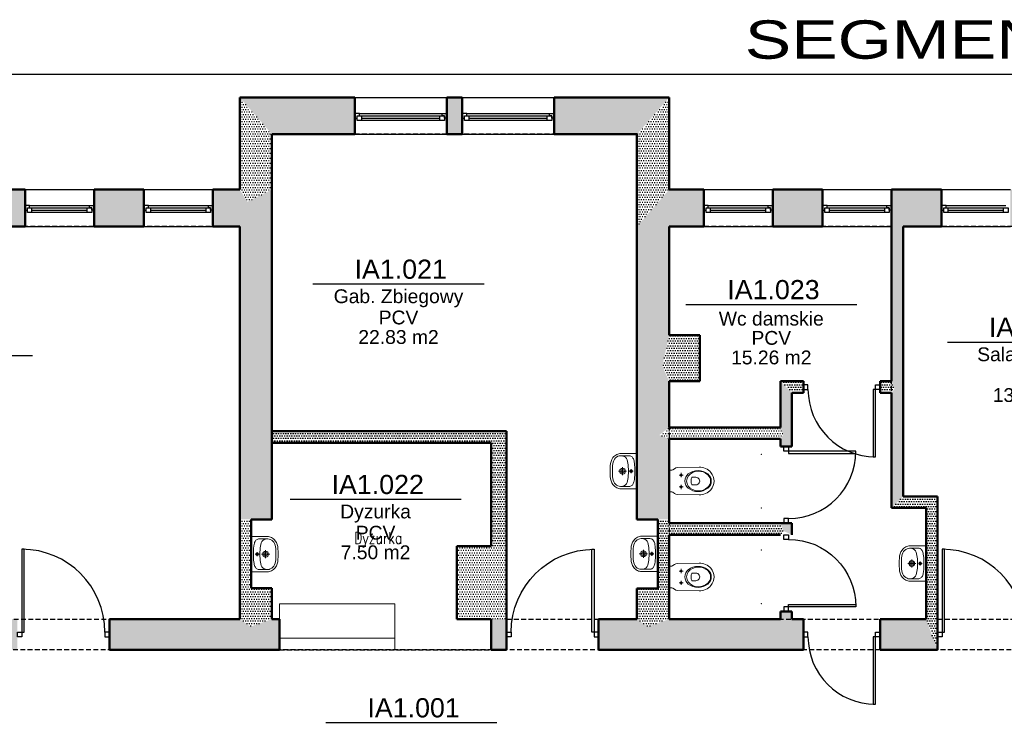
# Model space of a CAD drawing. Header units: millimetres. Extents: x 509 to 7952, y 243 to 5804.
# Tile 13 of 54: x 1872 to 3156, y 4770 to 5680. Entities that reach past the tile are written whole.
import ezdxf
from ezdxf.enums import TextEntityAlignment as Align

# ---------------------------------------------------------------- set-up
doc = ezdxf.new("R2010")
doc.units = ezdxf.units.MM
doc.linetypes.add('HIDDEN', pattern=[9.525, 6.35, -3.175])
for name, color, linetype in [('WK-Drzwi', 9, 'Continuous'), ('WK-EtykPow', 173, 'Continuous'), ('WK-Okna', 143, 'Continuous'), ('WK-Opisy', 143, 'Continuous'), ('WK-Ściany', 7, 'Continuous')]:
    doc.layers.add(name, color=color, linetype=linetype)
for name, color, linetype, lineweight in [('WK-INSTALACJE WODKAN', 170, 'Continuous', 5), ('WK-MEBLE', 34, 'Continuous', 5), ('WK-Żaluzje', 34, 'Continuous', 5)]:
    doc.layers.add(name, color=color, linetype=linetype, lineweight=lineweight)
doc.layers.add('WK-Pomieszczenia', color=173, linetype='Continuous', plot=False)
doc.styles.add('Arial', font='micross.ttf', dxfattribs={"width": 0.9})
doc.styles.add('TAB_Simplex', font='simplex.shx', dxfattribs={"width": 0.8})
pattern_1 = [(0, (534.9164, 699.143), (1.5875, 3.175), [0, -3.175])]
pattern_2 = [(360, (534.9164, 699.143), (1.5875, 3.175), [0, -3.175])]

# ---------------------------------------------------------------- blocks, each defined once
blk = doc.blocks.new('J20A')
at = {"color": 8}
for p, q in [((-7.7, -12.8), (-7.7, -18.1)), ((7.7, -12.8), (7.7, -18.1)), ((-10.5, -15.5), (-5, -15.5)), ((10.5, -15.5), (5, -15.5))]:
    blk.add_line(p, q, dxfattribs=at)
for points in [[(0, 0), (-13.2, 0, 0.361499), (-14, -0.7), (-14, -2, -0.113832), (-14.7, -4.9), (-16.1, -6.9, 0.160391), (-17.5, -10.3, -9.743295)], [(0, 0), (13.2, 0, -0.361499), (14, -0.7), (14, -2, 0.113832), (14.7, -4.9), (16.1, -6.9, -0.160391), (17.5, -10.3, 9.743295)], [(-17.5, -10.3), (-18, -38.9, 0.215306), (-11.3, -54.4, 0.363764), (11.3, -54.4, 0.215307), (18, -38.9), (17.5, -10.3)]]:
    blk.add_lwpolyline(points, format="xyb")
for points in [[(-9.3, -24.9, -0.495421), (9.3, -24.9, -0.34834), (9.3, -50.3, -0.494226), (-9.3, -50.3, -0.347612)], [(-12.8, -37.6, -0.225934), (-6.5, -24.9, -0.33442), (6.5, -24.9, -0.225682), (12.8, -37.6, -0.205421), (8.2, -50.3, -0.442489), (-8.2, -50.3, -0.205423)], [(-2.9, -28.8), (2.9, -28.8, -0.480655), (5, -31), (5, -34.7, -0.244457), (2.5, -39.1, -0.328114), (-2.5, -39.1, -0.243111), (-5, -34.8), (-5, -31, -0.480295), (-2.9, -28.8)]]:
    blk.add_lwpolyline(points, format="xyb", close=True)
for centre in [(-7.7, -15.5), (7.7, -15.5)]:
    blk.add_circle(centre, 1.15, dxfattribs=at)
for p in [(-35, 0), (35, 0), (-35, -120), (35, -120)]:
    blk.add_point(p)
blk = doc.blocks.new('J50a')
for p, q in [((20.9, 0), (-20.9, 0)), ((-23, -2.1), (-23, -21)), ((-20, -21), (-20, -10.2)), ((2.5, -7.7), (-2.5, -7.7)), ((0, -10.1), (0, -5.2)), ((20, -10.2), (20, -21)), ((23, -21), (23, -2.1)), ((-5.3, -18.7), (5.3, -18.7)), ((0, -24), (0, -13.5))]:
    blk.add_line(p, q)
at = {"flags": 128}
for points in [[(-20.9, 0, 0.056329), (-22.2, -0.1, 0.274623), (-22.8, -0.7, 0.078029), (-23, -2.1, 0.987626)], [(20.9, 0, -0.056329), (22.2, -0.1, -0.274623), (22.8, -0.7, -0.078029), (23, -2.1, -0.987626)], [(-20, -10.2, -0.104891), (-19.5, -7.9, -0.153237), (-17.1, -5.3, -0.096443), (-12.1, -3.6, -0.04719), (-3.1, -3), (-2.7, -3, 0.009116), (2.7, -3), (3.1, -3, -0.053543), (12.9, -3.7, -0.091574), (17.4, -5.5, -0.166964), (19.7, -8.4, -0.062926), (20, -10.2, -1.040135)], [(-23, -21, 0.111521), (-21.8, -26.3, 0.123014), (-17.6, -31.3, 0.141312), (-7.1, -34.8, 0.026087), (7.1, -34.8, 0.141312), (17.6, -31.3, 0.123014), (21.8, -26.3, 0.111521), (23, -21)]]:
    blk.add_lwpolyline(points, format="xyb", dxfattribs=at)
blk.add_lwpolyline([(13.8, -30.3, 0.212121), (19.3, -24.8, 0.157769), (19.7, -18.5, 0.270169), (14.8, -13, 0.074819), (6, -11.4), (6, -11.4), (2.2, -11.2), (-2.2, -11.2), (-6, -11.4), (-6, -11.4, 0.074819), (-14.8, -13, 0.270169), (-19.7, -18.5, 0.157769), (-19.3, -24.8, 0.212121), (-13.8, -30.3, 0.110292), (-5, -32), (0, -32), (5, -32, 0.110292)], format="xyb", close=True, dxfattribs=at)
for centre, radius in [((0, -7.7), 1.73), ((0, -18.7), 3.78), ((0, -18.7), 2.33)]:
    blk.add_circle(centre, radius)
blk = doc.blocks.new('WK_Pow_tag_01_50')
at = {"color": 0, "linetype": 'ByBlock'}
blk.add_line((-2.789, 0), (2.789, 0), dxfattribs=at)
at = {"color": 0, "linetype": 'ByBlock', "style": 'Arial'}
for tag, height, p in [('POWIERZCHNIE:NUMERAUTO', 0.625, (0.071, 0.482)), ('POWIERZCHNIE:NAZWA', 0.45, (0, -0.455)), ('POWIERZCHNIE_WYKOŃCZENIE:POSADZKA', 0.45, (0, -1.091)), ('POWIERZCHNIE_STYL:POWOBLICZ', 0.45, (0, -1.728))]:
    blk.add_attdef(tag, text='', height=height, dxfattribs=at).set_placement(p, align=Align.MIDDLE)

msp = doc.modelspace()

# ---------------------------------------------------------------- hatches: boundary and pattern name
at = {"layer": 'WK-Ściany', "linetype": 'Continuous', "lineweight": -3}
h = msp.add_hatch(dxfattribs=at)
h.set_pattern_fill('DOTS', color=253, scale=2, style=0)
h.set_pattern_definition([(360, (534.9164, 699.143), (1.5875, 3.175), [0, -3.175])])
h.paths.add_polyline_path([(2159.17, 5458.87), (2169.17, 5442.87), (2201.17, 5458.87), (2201.17, 5530.87), (2159.17, 5578.87)], flags=0)
h = msp.add_hatch(dxfattribs=at)
h.set_pattern_fill('DOTS', color=253, scale=2, style=0)
h.set_pattern_definition([(2e-11, (534.9164, 699.143), (1.5875, 3.175), [0, -3.175])])
h.paths.add_polyline_path([(2159.17, 5578.87), (2201.17, 5530.87), (2309.17, 5530.87), (2309.17, 5578.87)], flags=0)
h.paths.add_polyline_path([(2429.17, 5578.87), (2429.17, 5530.87), (2449.17, 5530.87), (2449.17, 5578.87)], flags=0)
h.paths.add_polyline_path([(2569.17, 5578.87), (2569.17, 5530.87), (2677.17, 5530.87), (2719.17, 5578.87)], flags=0)
h = msp.add_hatch(dxfattribs=at)
h.set_pattern_fill('DOTS', color=253, scale=2, style=0)
h.set_pattern_definition(pattern_2)
h.paths.add_polyline_path([(2719.17, 5578.87), (2677.17, 5530.87), (2677.17, 5410.87), (2719.17, 5458.87)], flags=0)
h = msp.add_hatch(dxfattribs=at)
h.set_pattern_fill('DOTS', color=253, scale=2, style=0)
h.set_pattern_definition(pattern_1)
h.paths.add_polyline_path([(509.17, 5458.87), (557.17, 5410.87), (667.17, 5410.87), (667.17, 5458.87)], flags=0)
h.paths.add_polyline_path([(757.17, 5458.87), (757.17, 5410.87), (822.17, 5410.87), (822.17, 5458.87)], flags=0)
h.paths.add_polyline_path([(912.17, 5458.87), (939.17, 5410.87), (1004.17, 5410.87), (1004.17, 5458.87)], flags=0)
h.paths.add_polyline_path([(1094.17, 5458.87), (1094.17, 5410.87), (1159.17, 5410.87), (1164.17, 5425.62), (1159.17, 5458.87)], flags=0)
h.paths.add_polyline_path([(1159.17, 5458.87), (1164.17, 5425.62), (1174.17, 5410.87), (1199.17, 5410.87), (1199.17, 5458.87)], flags=0)
h.paths.add_polyline_path([(1289.17, 5458.87), (1289.17, 5410.87), (1354.17, 5410.87), (1354.17, 5458.87)], flags=0)
h.paths.add_polyline_path([(1444.17, 5458.87), (1444.17, 5410.87), (1539.17, 5410.87), (1544.17, 5425.62), (1539.17, 5458.87)], flags=0)
h.paths.add_polyline_path([(1539.17, 5458.87), (1544.17, 5425.62), (1554.17, 5410.87), (1569.17, 5410.87), (1569.17, 5458.87)], flags=0)
h.paths.add_polyline_path([(1659.17, 5458.87), (1659.17, 5410.87), (1724.17, 5410.87), (1724.17, 5458.87)], flags=0)
h.paths.add_polyline_path([(1814.17, 5458.87), (1814.17, 5410.87), (1879.17, 5410.87), (1879.17, 5458.87)], flags=0)
h.paths.add_polyline_path([(1969.17, 5458.87), (1969.17, 5410.87), (2034.17, 5410.87), (2034.17, 5458.87)], flags=0)
h.paths.add_polyline_path([(2124.17, 5458.87), (2124.17, 5410.87), (2159.17, 5410.87), (2169.17, 5442.87), (2159.17, 5458.87)], flags=0)
h = msp.add_hatch(dxfattribs=at)
h.set_pattern_fill('DOTS', color=253, scale=2, style=0)
h.set_pattern_definition(pattern_2)
h.paths.add_polyline_path([(2201.17, 5458.87), (2169.17, 5442.87), (2159.17, 5410.87), (2159.17, 5028.87), (2174.17, 5028.87), (2201.17, 5028.87)], flags=0)
h = msp.add_hatch(dxfattribs=at)
h.set_pattern_fill('DOTS', color=253, scale=2, style=0)
h.set_pattern_definition([(2e-11, (534.9164, 699.143), (1.5875, 3.175), [0, -3.175])])
h.paths.add_polyline_path([(2719.17, 5458.87), (2677.17, 5410.87), (2719.17, 5410.87), (2764.17, 5410.87), (2764.17, 5458.87)], flags=0)
h.paths.add_polyline_path([(2854.17, 5458.87), (2854.17, 5410.87), (2919.17, 5410.87), (2919.17, 5458.87)], flags=0)
h.paths.add_polyline_path([(3009.17, 5458.87), (3024.17, 5410.87), (3074.17, 5410.87), (3074.17, 5458.87)], flags=0)
h.paths.add_polyline_path([(3164.17, 5458.87), (3164.17, 5410.87), (3229.17, 5410.87), (3229.17, 5458.87)], flags=0)
h.paths.add_polyline_path([(3319.17, 5458.87), (3319.17, 5410.87), (3319.17, 5410.87), (3332.5, 5423.54), (3359.17, 5410.87), (3449.17, 5410.87), (3449.17, 5458.87)], flags=0)
h.paths.add_polyline_path([(3539.17, 5458.87), (3539.17, 5410.87), (3604.17, 5410.87), (3604.17, 5458.87)], flags=0)
h.paths.add_polyline_path([(3694.17, 5458.87), (3694.17, 5410.87), (3724.17, 5410.87), (3729.17, 5425.62), (3739.17, 5410.87), (3780.7, 5410.87), (3780.7, 5458.87)], flags=0)
h.paths.add_polyline_path([(3870.7, 5458.87), (3870.7, 5410.87), (3939.17, 5410.87), (3944.17, 5425.62), (3954.17, 5410.87), (3989.17, 5410.87), (3989.17, 5458.87)], flags=0)
h.paths.add_polyline_path([(4079.17, 5458.87), (4079.17, 5410.87), (4144.17, 5410.87), (4144.17, 5458.87)], flags=0)
h.paths.add_polyline_path([(4234.17, 5458.87), (4234.17, 5410.87), (4339.17, 5410.87), (4387.17, 5410.87), (4329.17, 5458.87)], flags=0)
h = msp.add_hatch(dxfattribs=at)
h.set_pattern_fill('DOTS', color=253, scale=2, style=0)
h.set_pattern_definition([(5e-13, (534.9164, 699.143), (1.5875, 3.175), [0, -3.175])])
h.paths.add_polyline_path([(3024.17, 5410.87), (3009.17, 5458.87), (3009.17, 5208.87), (3012.92, 5198.87), (3024.17, 5193.87)], flags=0)
h.paths.add_polyline_path([(3024.17, 5193.87), (3012.92, 5198.87), (3009.17, 5193.87), (3009.17, 5043.87), (3024.17, 5058.87)], flags=0)
h = msp.add_hatch(dxfattribs=at)
h.set_pattern_fill('DOTS', color=253, scale=2, style=0)
h.set_pattern_definition([(360, (534.9164, 699.143), (1.5875, 3.175), [0, -3.175])])
h.paths.add_polyline_path([(2677.17, 5028.87), (2704.17, 5028.87), (2719.17, 5028.87), (2719.17, 5133.87), (2706.42, 5138.87), (2719.17, 5148.87), (2719.17, 5208.87), (2710.17, 5228.87), (2719.17, 5268.87), (2719.17, 5410.87), (2677.17, 5410.87)], flags=0)
h = msp.add_hatch(dxfattribs=at)
h.set_pattern_fill('DOTS', color=253, scale=2, style=0)
h.set_pattern_definition(pattern_1)
h.paths.add_polyline_path([(2719.17, 5268.87), (2710.17, 5228.87), (2719.17, 5208.87), (2759.17, 5208.87), (2759.17, 5268.87)], flags=0)
h = msp.add_hatch(dxfattribs=at)
h.set_pattern_fill('DOTS', color=253, scale=2, style=0)
h.set_pattern_definition([(360, (534.9164, 699.143), (1.5875, 3.175), [0, -3.175])])
h.paths.add_polyline_path([(2879.17, 5193.87), (2864.17, 5208.87), (2864.17, 5148.87), (2867.92, 5138.87), (2879.17, 5133.87)], flags=0)
h.paths.add_polyline_path([(2879.17, 5133.87), (2867.92, 5138.87), (2864.17, 5133.87), (2864.17, 5123.87), (2879.17, 5123.87)], flags=0)
h.paths.add_polyline_path([(2879.17, 5023.87), (2864.17, 5023.87), (2867.92, 5013.87), (2879.17, 5008.87)], flags=0)
h.paths.add_polyline_path([(2879.17, 4908.87), (2864.17, 4908.87), (2864.17, 4898.87), (2869.17, 4886.79), (2879.17, 4898.87)], flags=0)
h = msp.add_hatch(dxfattribs=at)
h.set_pattern_fill('DOTS', color=253, scale=2, angle=360, style=0)
h.set_pattern_definition([(360, (534.9164, 699.143), (1.5875, 3.175), [0, -3.175])])
h.paths.add_polyline_path([(2864.17, 5208.87), (2879.17, 5193.87), (2894.17, 5193.87), (2894.17, 5208.87)], flags=0)
h.paths.add_polyline_path([(2994.17, 5208.87), (2994.17, 5193.87), (3009.17, 5193.87), (3012.92, 5198.87), (3009.17, 5208.87)], flags=0)
h = msp.add_hatch(dxfattribs=at)
h.set_pattern_fill('DOTS', color=253, scale=2, style=0)
h.set_pattern_definition([(6e-12, (534.9164, 699.143), (1.5875, 3.175), [0, -3.175])])
h.paths.add_polyline_path([(2719.17, 5148.87), (2706.42, 5138.87), (2719.17, 5133.87), (2864.17, 5133.87), (2867.92, 5138.87), (2864.17, 5148.87)], flags=0)
h = msp.add_hatch(dxfattribs=at)
h.set_pattern_fill('DOTS', color=253, scale=2, style=0)
h.set_pattern_definition([(5e-12, (534.9164, 699.143), (1.5875, 3.175), [0, -3.175])])
h.paths.add_polyline_path([(2201.17, 5143.87), (2201.17, 5128.87), (2487.17, 5128.87), (2507.17, 5143.87)], flags=0)
h = msp.add_hatch(dxfattribs=at)
h.set_pattern_fill('DOTS', color=253, scale=2, style=0)
h.set_pattern_definition([(360, (534.9164, 699.143), (1.5875, 3.175), [0, -3.175])])
h.paths.add_polyline_path([(2507.17, 5143.87), (2487.17, 5128.87), (2487.17, 4993.87), (2507.17, 4993.87)], flags=0)
h = msp.add_hatch(dxfattribs=at)
h.set_pattern_fill('DOTS', color=253, scale=2, angle=360, style=0)
h.set_pattern_definition([(360, (534.9164, 699.143), (1.5875, 3.175), [0, -3.175])])
h.paths.add_polyline_path([(3024.17, 5058.87), (3009.17, 5043.87), (3054.17, 5043.87), (3069.17, 5058.87)], flags=0)
h = msp.add_hatch(dxfattribs=at)
h.set_pattern_fill('DOTS', color=253, scale=2, style=0)
h.set_pattern_definition([(360, (534.9164, 699.143), (1.5875, 3.175), [0, -3.175])])
h.paths.add_polyline_path([(3069.17, 5058.87), (3054.17, 5043.87), (3054.17, 4898.87), (3069.17, 4858.87)], flags=0)
h = msp.add_hatch(dxfattribs=at)
h.set_pattern_fill('DOTS', color=253, scale=2, style=0)
h.set_pattern_definition(pattern_2)
h.paths.add_polyline_path([(2174.17, 5028.87), (2159.17, 5028.87), (2159.17, 4939.31), (2174.17, 4939.31)], flags=0)
h = msp.add_hatch(dxfattribs=at)
h.set_pattern_fill('DOTS', color=253, scale=2, style=0)
h.set_pattern_definition(pattern_2)
h.paths.add_polyline_path([(2719.17, 5008.87), (2715.42, 5013.87), (2719.17, 5023.87), (2719.17, 5028.87), (2704.17, 5028.87), (2704.17, 4938.87), (2719.17, 4938.87)], flags=0)
h = msp.add_hatch(dxfattribs=at)
h.set_pattern_fill('DOTS', color=253, scale=2, style=0)
h.set_pattern_definition(pattern_2)
h.paths.add_polyline_path([(2864.17, 5008.87), (2867.92, 5013.87), (2864.17, 5023.87), (2719.17, 5023.87), (2715.42, 5013.87), (2719.17, 5008.87)], flags=0)
h = msp.add_hatch(dxfattribs=at)
h.set_pattern_fill('DOTS', color=253, scale=2, style=0)
h.set_pattern_definition([(360, (534.9164, 699.143), (1.5875, 3.175), [0, -3.175])])
h.paths.add_polyline_path([(2442.17, 4993.87), (2442.17, 4898.87), (2487.17, 4898.87), (2507.17, 4898.87), (2507.17, 4993.87), (2487.17, 4993.87)], flags=0)
h = msp.add_hatch(dxfattribs=at)
h.set_pattern_fill('DOTS', color=253, scale=2, style=0)
h.set_pattern_definition([(5e-12, (534.9164, 699.143), (1.5875, 3.175), [0, -3.175])])
h.paths.add_polyline_path([(2174.17, 4939.31), (2159.17, 4939.31), (2159.17, 4898.87), (2173.17, 4889.04), (2201.17, 4898.87), (2201.17, 4939.31)], flags=0)
h = msp.add_hatch(dxfattribs=at)
h.set_pattern_fill('DOTS', color=253, scale=2, style=0)
h.set_pattern_definition([(360, (534.9164, 699.143), (1.5875, 3.175), [0, -3.175])])
h.paths.add_polyline_path([(2677.17, 4938.87), (2677.17, 4898.87), (2691.17, 4889.04), (2719.17, 4898.87), (2719.17, 4938.87), (2704.17, 4938.87)], flags=0)
h = msp.add_hatch(dxfattribs=at)
h.set_pattern_fill('DOTS', color=253, scale=2, style=0)
h.set_pattern_definition([(2e-11, (534.9164, 699.143), (1.5875, 3.175), [0, -3.175])])
h.paths.add_polyline_path([(1009.17, 4858.87), (1009.17, 4898.87), (949.17, 4898.87), (949.17, 4858.87)], flags=0)
h.paths.add_polyline_path([(1109.17, 4898.87), (1109.17, 4858.87), (1244.17, 4858.87), (1244.17, 4898.87), (1159.17, 4898.87)], flags=0)
h.paths.add_polyline_path([(1379.17, 4898.87), (1364.17, 4858.87), (1869.17, 4858.87), (1869.17, 4898.87), (1769.17, 4898.87), (1689.17, 4898.87), (1554.17, 4898.87), (1544.17, 4886.79), (1539.17, 4898.87)], flags=0)
h.paths.add_polyline_path([(1989.17, 4898.87), (1989.17, 4858.87), (2211.17, 4858.87), (2211.17, 4898.87), (2201.17, 4898.87), (2173.17, 4889.04), (2159.17, 4898.87)], flags=0)
h = msp.add_hatch(dxfattribs=at)
h.set_pattern_fill('DOTS', color=253, scale=2, style=0)
h.set_pattern_definition([(2e-11, (534.9164, 699.143), (1.5875, 3.175), [0, -3.175])])
h.paths.add_polyline_path([(2879.17, 4898.87), (2869.17, 4886.79), (2864.17, 4898.87), (2719.17, 4898.87), (2691.17, 4889.04), (2677.17, 4898.87), (2627.17, 4898.87), (2627.17, 4858.87), (2894.17, 4858.87), (2894.17, 4898.87)], flags=0)
h.paths.add_polyline_path([(2994.17, 4898.87), (2994.17, 4858.87), (3069.17, 4858.87), (3054.17, 4898.87)], flags=0)
h.paths.add_polyline_path([(2487.17, 4858.87), (2507.17, 4858.87), (2507.17, 4898.87), (2487.17, 4898.87)], flags=0)
h.paths.add_polyline_path([(3189.17, 4898.87), (3189.17, 4858.87), (3344.17, 4858.87), (3344.17, 4898.87), (3334.17, 4898.87), (3294.17, 4890.54), (3274.17, 4898.87)], flags=0)
h.paths.add_polyline_path([(3454.17, 4898.87), (3454.17, 4858.87), (3489.17, 4858.87), (3474.17, 4898.87)], flags=0)
h.paths.add_polyline_path([(3614.17, 4898.87), (3599.17, 4858.87), (3789.17, 4858.87), (3789.17, 4898.87), (3739.17, 4898.87), (3725.83, 4888.87), (3699.17, 4898.87)], flags=0)
h.paths.add_polyline_path([(3909.17, 4898.87), (3909.17, 4858.87), (3964.17, 4858.87), (3964.17, 4898.87), (3954.17, 4898.87), (3944.17, 4886.79), (3939.17, 4898.87)], flags=0)
h.paths.add_polyline_path([(4084.17, 4898.87), (4084.17, 4858.87), (4089.17, 4858.87), (4094.17, 4870.95), (4104.17, 4858.87), (4179.17, 4858.87), (4189.17, 4870.95), (4194.17, 4858.87), (4304.2, 4858.87), (4304.2, 4898.87)], flags=0)

# ---------------------------------------------------------------- linework, layer by layer
at = {"layer": 'WK-Drzwi', "color": 9, "linetype": 'Continuous', "lineweight": -3}
for points in [[(2900.17, 5204.37), (2894.17, 5204.37), (2894.17, 5198.37), (2900.17, 5198.37)], [(2988.17, 5204.37), (2994.17, 5204.37), (2994.17, 5198.37), (2988.17, 5198.37)], [(2988.17, 5198.37), (2985.17, 5198.37), (2985.17, 5110.37), (2988.17, 5110.37)], [(2868.67, 5117.87), (2868.67, 5123.87), (2874.67, 5123.87), (2874.67, 5117.87)], [(2874.67, 5117.87), (2874.67, 5114.87), (2962.67, 5114.87), (2962.67, 5117.87)], [(2868.67, 5029.87), (2868.67, 5023.87), (2874.67, 5023.87), (2874.67, 5029.87)], [(2868.67, 5002.87), (2868.67, 5008.87), (2874.67, 5008.87), (2874.67, 5002.87)], [(1875.17, 4881.87), (1878.17, 4881.87), (1878.17, 4989.87), (1875.17, 4989.87)], [(2621.17, 4881.87), (2618.17, 4881.87), (2618.17, 4989.87), (2621.17, 4989.87)], [(3075.17, 4881.87), (3078.17, 4881.87), (3078.17, 4989.87), (3075.17, 4989.87)], [(2874.67, 4914.87), (2874.67, 4917.87), (2962.67, 4917.87), (2962.67, 4914.87)], [(2868.67, 4914.87), (2868.67, 4908.87), (2874.67, 4908.87), (2874.67, 4914.87)], [(1875.17, 4875.87), (1869.17, 4875.87), (1869.17, 4881.87), (1875.17, 4881.87)], [(1983.17, 4875.87), (1989.17, 4875.87), (1989.17, 4881.87), (1983.17, 4881.87)], [(2513.17, 4875.87), (2507.17, 4875.87), (2507.17, 4881.87), (2513.17, 4881.87)], [(2621.17, 4875.87), (2627.17, 4875.87), (2627.17, 4881.87), (2621.17, 4881.87)], [(2900.17, 4881.87), (2894.17, 4881.87), (2894.17, 4875.87), (2900.17, 4875.87)], [(2988.17, 4881.87), (2994.17, 4881.87), (2994.17, 4875.87), (2988.17, 4875.87)], [(3075.17, 4875.87), (3069.17, 4875.87), (3069.17, 4881.87), (3075.17, 4881.87)], [(2988.17, 4875.87), (2985.17, 4875.87), (2985.17, 4787.87), (2988.17, 4787.87)]]:
    msp.add_lwpolyline(points, close=True, dxfattribs=at)
at = {"layer": 'WK-Drzwi', "color": 8, "linetype": 'Continuous', "lineweight": -3}
for centre, radius, start, end in [((2988.17, 5198.37), 88, 180, 270), ((2874.67, 5117.87), 88, 270, 0), ((1875.17, 4881.87), 108, 0, 90), ((3075.17, 4881.87), 108, 0, 90), ((2988.17, 4875.87), 88, 180, 270)]:
    msp.add_arc(centre, radius, start, end, dxfattribs=at)
at = {"layer": 'WK-Drzwi', "color": 8, "linetype": 'Continuous', "lineweight": -3, "extrusion": (0, 0, -1)}
for centre, radius, start, end in [((-2874.67, 4914.87), 88, 90, 180), ((-2621.17, 4881.87), 108, 0, 90)]:
    msp.add_arc(centre, radius, start, end, dxfattribs=at)
at = {"layer": 'WK-MEBLE', "ltscale": 1.3}
msp.add_line((2211.17, 4873.87), (2361.17, 4873.87), dxfattribs=at)
at = {"layer": 'WK-Okna', "color": 143, "linetype": 'Continuous', "lineweight": -3}
for p, q in [((2309.17, 5578.87), (2429.17, 5578.87)), ((2449.17, 5578.87), (2569.17, 5578.87)), ((2315.17, 5557.87), (2423.17, 5557.87)), ((2318.17, 5548.87), (2318.17, 5554.87)), ((2318.17, 5551.87), (2420.17, 5551.87)), ((2420.17, 5548.87), (2420.17, 5554.87)), ((2455.17, 5557.87), (2563.17, 5557.87)), ((2458.17, 5548.87), (2458.17, 5554.87)), ((2458.17, 5551.87), (2560.17, 5551.87)), ((2560.17, 5548.87), (2560.17, 5554.87)), ((2309.17, 5530.87), (2429.17, 5530.87)), ((2449.17, 5530.87), (2569.17, 5530.87)), ((1879.17, 5458.87), (1969.17, 5458.87)), ((2034.17, 5458.87), (2124.17, 5458.87)), ((2764.17, 5458.87), (2854.17, 5458.87)), ((2919.17, 5458.87), (3009.17, 5458.87)), ((3074.17, 5458.87), (3164.17, 5458.87)), ((1885.17, 5437.87), (1963.17, 5437.87)), ((1888.17, 5428.87), (1888.17, 5434.87)), ((1888.17, 5431.87), (1960.17, 5431.87)), ((1960.17, 5428.87), (1960.17, 5434.87)), ((2040.17, 5437.87), (2118.17, 5437.87)), ((2043.17, 5428.87), (2043.17, 5434.87)), ((2043.17, 5431.87), (2115.17, 5431.87)), ((2115.17, 5428.87), (2115.17, 5434.87)), ((2770.17, 5437.87), (2848.17, 5437.87)), ((2773.17, 5428.87), (2773.17, 5434.87)), ((2773.17, 5431.87), (2845.17, 5431.87)), ((2845.17, 5428.87), (2845.17, 5434.87)), ((2925.17, 5437.87), (3003.17, 5437.87)), ((2928.17, 5428.87), (2928.17, 5434.87)), ((2928.17, 5431.87), (3000.17, 5431.87)), ((3000.17, 5428.87), (3000.17, 5434.87)), ((3080.17, 5437.87), (3158.17, 5437.87)), ((3083.17, 5428.87), (3083.17, 5434.87)), ((3083.17, 5431.87), (3155.17, 5431.87)), ((3155.17, 5428.87), (3155.17, 5434.87)), ((1879.17, 5410.87), (1969.17, 5410.87)), ((2034.17, 5410.87), (2124.17, 5410.87)), ((2764.17, 5410.87), (2854.17, 5410.87)), ((2919.17, 5410.87), (3009.17, 5410.87)), ((3074.17, 5410.87), (3164.17, 5410.87))]:
    msp.add_line(p, q, dxfattribs=at)
for points in [[(2315.17, 5557.87), (2309.17, 5557.87), (2309.17, 5551.87), (2312.17, 5551.87), (2312.17, 5554.87), (2315.17, 5554.87)], [(2312.17, 5548.87), (2312.17, 5554.87), (2426.17, 5554.87), (2426.17, 5548.87)], [(2423.17, 5557.87), (2429.17, 5557.87), (2429.17, 5551.87), (2426.17, 5551.87), (2426.17, 5554.87), (2423.17, 5554.87)], [(2455.17, 5557.87), (2449.17, 5557.87), (2449.17, 5551.87), (2452.17, 5551.87), (2452.17, 5554.87), (2455.17, 5554.87)], [(2452.17, 5548.87), (2452.17, 5554.87), (2566.17, 5554.87), (2566.17, 5548.87)], [(2563.17, 5557.87), (2569.17, 5557.87), (2569.17, 5551.87), (2566.17, 5551.87), (2566.17, 5554.87), (2563.17, 5554.87)], [(1885.17, 5437.87), (1879.17, 5437.87), (1879.17, 5431.87), (1882.17, 5431.87), (1882.17, 5434.87), (1885.17, 5434.87)], [(1882.17, 5428.87), (1882.17, 5434.87), (1966.17, 5434.87), (1966.17, 5428.87)], [(1963.17, 5437.87), (1969.17, 5437.87), (1969.17, 5431.87), (1966.17, 5431.87), (1966.17, 5434.87), (1963.17, 5434.87)], [(2040.17, 5437.87), (2034.17, 5437.87), (2034.17, 5431.87), (2037.17, 5431.87), (2037.17, 5434.87), (2040.17, 5434.87)], [(2037.17, 5428.87), (2037.17, 5434.87), (2121.17, 5434.87), (2121.17, 5428.87)], [(2118.17, 5437.87), (2124.17, 5437.87), (2124.17, 5431.87), (2121.17, 5431.87), (2121.17, 5434.87), (2118.17, 5434.87)], [(2770.17, 5437.87), (2764.17, 5437.87), (2764.17, 5431.87), (2767.17, 5431.87), (2767.17, 5434.87), (2770.17, 5434.87)], [(2767.17, 5428.87), (2767.17, 5434.87), (2851.17, 5434.87), (2851.17, 5428.87)], [(2848.17, 5437.87), (2854.17, 5437.87), (2854.17, 5431.87), (2851.17, 5431.87), (2851.17, 5434.87), (2848.17, 5434.87)], [(2925.17, 5437.87), (2919.17, 5437.87), (2919.17, 5431.87), (2922.17, 5431.87), (2922.17, 5434.87), (2925.17, 5434.87)], [(2922.17, 5428.87), (2922.17, 5434.87), (3006.17, 5434.87), (3006.17, 5428.87)], [(3003.17, 5437.87), (3009.17, 5437.87), (3009.17, 5431.87), (3006.17, 5431.87), (3006.17, 5434.87), (3003.17, 5434.87)], [(3080.17, 5437.87), (3074.17, 5437.87), (3074.17, 5431.87), (3077.17, 5431.87), (3077.17, 5434.87), (3080.17, 5434.87)], [(3077.17, 5428.87), (3077.17, 5434.87), (3161.17, 5434.87), (3161.17, 5428.87)]]:
    msp.add_lwpolyline(points, close=True, dxfattribs=at)
at = {"layer": 'WK-Opisy', "ltscale": 1.3}
msp.add_lwpolyline([(509.17, 5609.24), (5649.17, 5609.24)], dxfattribs=at)
at = {"layer": 'WK-Pomieszczenia', "color": 173, "linetype": 'HIDDEN', "lineweight": -3}
for p, q in [((2201.17, 5530.87), (2201.17, 5143.87)), ((2677.17, 5530.87), (2201.17, 5530.87)), ((2677.17, 5028.87), (2677.17, 5530.87)), ((2159.17, 5410.87), (1554.17, 5410.87)), ((2159.17, 4899.09), (2159.17, 5410.87)), ((2719.17, 5410.87), (2719.17, 5268.87)), ((3009.17, 5410.87), (2719.17, 5410.87)), ((3009.17, 5043.87), (3009.17, 5410.87)), ((3024.17, 5410.87), (3024.17, 5058.87)), ((3319.17, 5410.87), (3024.17, 5410.87)), ((2719.17, 5268.87), (2759.17, 5268.87)), ((2759.17, 5268.87), (2759.17, 5208.87)), ((2759.17, 5208.87), (2719.17, 5208.87)), ((2719.17, 5208.87), (2719.17, 4898.87)), ((2201.17, 5143.87), (2507.17, 5143.87)), ((2507.17, 5143.87), (2507.17, 4898.87)), ((2201.17, 5128.87), (2201.17, 5028.87)), ((2487.17, 5128.87), (2201.17, 5128.87)), ((2487.17, 4993.87), (2487.17, 5128.87)), ((3024.17, 5058.87), (3069.17, 5058.87)), ((3069.17, 5058.87), (3069.17, 4898.87)), ((3054.17, 5043.87), (3009.17, 5043.87)), ((3054.17, 4898.87), (3054.17, 5043.87)), ((2201.17, 5028.87), (2174.17, 5028.87)), ((2174.17, 5028.87), (2174.17, 4939.31)), ((2704.17, 5028.87), (2677.17, 5028.87)), ((2704.17, 4938.87), (2704.17, 5028.87)), ((2442.17, 4898.87), (2442.17, 4993.87)), ((2442.17, 4993.87), (2487.17, 4993.87)), ((2174.17, 4939.31), (2201.17, 4939.31)), ((2201.17, 4939.31), (2201.17, 4898.87)), ((2677.17, 4898.87), (2677.17, 4938.87)), ((2677.17, 4938.87), (2704.17, 4938.87)), ((1769.17, 4898.87), (2159.17, 4899.09)), ((2201.17, 4898.87), (2211.17, 4898.87)), ((2211.17, 4898.87), (2211.17, 4858.87)), ((2487.17, 4898.87), (2442.17, 4898.87)), ((2487.17, 4858.87), (2487.17, 4898.87)), ((2507.17, 4898.87), (2677.17, 4898.87)), ((2719.17, 4898.87), (3054.17, 4898.87)), ((3069.17, 4898.87), (3274.17, 4898.87)), ((4089.17, 4858.87), (949.17, 4858.87)), ((2211.17, 4858.87), (2487.17, 4858.87))]:
    msp.add_line(p, q, dxfattribs=at)
at = {"layer": 'WK-Ściany', "color": 7, "linetype": 'Continuous', "lineweight": 50}
for p, q in [((2159.17, 5578.87), (2159.17, 5458.87)), ((2309.17, 5578.87), (2159.17, 5578.87)), ((2309.17, 5530.87), (2309.17, 5578.87)), ((2429.17, 5578.87), (2429.17, 5530.87)), ((2449.17, 5578.87), (2429.17, 5578.87)), ((2449.17, 5530.87), (2449.17, 5578.87)), ((2569.17, 5578.87), (2569.17, 5530.87)), ((2719.17, 5578.87), (2569.17, 5578.87)), ((2719.17, 5458.87), (2719.17, 5578.87)), ((2201.17, 5458.87), (2201.17, 5530.87)), ((2201.17, 5530.87), (2309.17, 5530.87)), ((2429.17, 5530.87), (2449.17, 5530.87)), ((2569.17, 5530.87), (2677.17, 5530.87)), ((2677.17, 5530.87), (2677.17, 5410.87)), ((1879.17, 5458.87), (1814.17, 5458.87)), ((1879.17, 5410.87), (1879.17, 5458.87)), ((1969.17, 5458.87), (1969.17, 5410.87)), ((2034.17, 5458.87), (1969.17, 5458.87)), ((2034.17, 5410.87), (2034.17, 5458.87)), ((2124.17, 5458.87), (2124.17, 5410.87)), ((2159.17, 5458.87), (2124.17, 5458.87)), ((2201.17, 5028.87), (2201.17, 5458.87)), ((2764.17, 5458.87), (2719.17, 5458.87)), ((2764.17, 5410.87), (2764.17, 5458.87)), ((2854.17, 5458.87), (2854.17, 5410.87)), ((2919.17, 5458.87), (2854.17, 5458.87)), ((2919.17, 5410.87), (2919.17, 5458.87)), ((3074.17, 5458.87), (3009.17, 5458.87)), ((3009.17, 5458.87), (3009.17, 5208.87)), ((3074.17, 5410.87), (3074.17, 5458.87)), ((1814.17, 5410.87), (1879.17, 5410.87)), ((1969.17, 5410.87), (2034.17, 5410.87)), ((2124.17, 5410.87), (2159.17, 5410.87)), ((2159.17, 5410.87), (2159.17, 5028.87)), ((2677.17, 5410.87), (2677.17, 5028.87)), ((2719.17, 5410.87), (2764.17, 5410.87)), ((2719.17, 5268.87), (2719.17, 5410.87)), ((2854.17, 5410.87), (2919.17, 5410.87)), ((3024.17, 5410.87), (3074.17, 5410.87)), ((3024.17, 5058.87), (3024.17, 5410.87)), ((2759.17, 5268.87), (2719.17, 5268.87)), ((2759.17, 5208.87), (2759.17, 5268.87)), ((2719.17, 5148.87), (2719.17, 5208.87)), ((2719.17, 5208.87), (2759.17, 5208.87)), ((2864.17, 5208.87), (2864.17, 5148.87)), ((2894.17, 5208.87), (2864.17, 5208.87)), ((2894.17, 5193.87), (2894.17, 5208.87)), ((2994.17, 5208.87), (2994.17, 5193.87)), ((3009.17, 5208.87), (2994.17, 5208.87)), ((2879.17, 5123.87), (2879.17, 5193.87)), ((2879.17, 5193.87), (2894.17, 5193.87)), ((2994.17, 5193.87), (3009.17, 5193.87)), ((3009.17, 5193.87), (3009.17, 5043.87)), ((2864.17, 5148.87), (2719.17, 5148.87)), ((2201.17, 5143.87), (2201.17, 5128.87)), ((2507.17, 5143.87), (2201.17, 5143.87)), ((2507.17, 4993.87), (2507.17, 5143.87)), ((2201.17, 5128.87), (2487.17, 5128.87)), ((2487.17, 5128.87), (2487.17, 4993.87)), ((2719.17, 5028.87), (2719.17, 5133.87)), ((2719.17, 5133.87), (2864.17, 5133.87)), ((2864.17, 5133.87), (2864.17, 5123.87)), ((2864.17, 5123.87), (2879.17, 5123.87)), ((3069.17, 5058.87), (3024.17, 5058.87)), ((3069.17, 4858.87), (3069.17, 5058.87)), ((3009.17, 5043.87), (3054.17, 5043.87)), ((3054.17, 5043.87), (3054.17, 4898.87)), ((2159.17, 5028.87), (2159.17, 4939.31)), ((2174.17, 5028.87), (2201.17, 5028.87)), ((2174.17, 4939.31), (2174.17, 5028.87)), ((2677.17, 5028.87), (2704.17, 5028.87)), ((2704.17, 5028.87), (2704.17, 4938.87)), ((2719.17, 5023.87), (2719.17, 5028.87)), ((2864.17, 5023.87), (2719.17, 5023.87)), ((2879.17, 5023.87), (2864.17, 5023.87)), ((2879.17, 5008.87), (2879.17, 5023.87)), ((2719.17, 5008.87), (2864.17, 5008.87)), ((2719.17, 4938.87), (2719.17, 5008.87)), ((2442.17, 4993.87), (2442.17, 4898.87)), ((2487.17, 4993.87), (2442.17, 4993.87)), ((2507.17, 4898.87), (2507.17, 4993.87)), ((2159.17, 4939.31), (2159.17, 4898.87)), ((2201.17, 4939.31), (2174.17, 4939.31)), ((2201.17, 4898.87), (2201.17, 4939.31)), ((2677.17, 4938.87), (2677.17, 4898.87)), ((2704.17, 4938.87), (2677.17, 4938.87)), ((2719.17, 4898.87), (2719.17, 4938.87)), ((2879.17, 4908.87), (2864.17, 4908.87)), ((2864.17, 4908.87), (2864.17, 4898.87)), ((2879.17, 4898.87), (2879.17, 4908.87)), ((1989.17, 4898.87), (1989.17, 4858.87)), ((2159.17, 4898.87), (1989.17, 4898.87)), ((2211.17, 4898.87), (2201.17, 4898.87)), ((2211.17, 4858.87), (2211.17, 4898.87)), ((2442.17, 4898.87), (2487.17, 4898.87)), ((2487.17, 4898.87), (2487.17, 4858.87)), ((2507.17, 4858.87), (2507.17, 4898.87)), ((2677.17, 4898.87), (2627.17, 4898.87)), ((2627.17, 4898.87), (2627.17, 4858.87)), ((2864.17, 4898.87), (2719.17, 4898.87)), ((2894.17, 4898.87), (2879.17, 4898.87)), ((2894.17, 4858.87), (2894.17, 4898.87)), ((2994.17, 4898.87), (2994.17, 4858.87)), ((3054.17, 4898.87), (2994.17, 4898.87)), ((1989.17, 4858.87), (2211.17, 4858.87)), ((2487.17, 4858.87), (2507.17, 4858.87)), ((2627.17, 4858.87), (2894.17, 4858.87)), ((2994.17, 4858.87), (3069.17, 4858.87))]:
    msp.add_line(p, q, dxfattribs=at)
at = {"layer": 'WK-Żaluzje', "ltscale": 1.3}
msp.add_lwpolyline([(2211.17, 4918.87), (2361.17, 4918.87), (2361.17, 4858.87), (2211.17, 4858.87)], close=True, dxfattribs=at)

# ---------------------------------------------------------------- block references
at = {"layer": 'WK-EtykPow', "color": 173, "linetype": 'Continuous', "lineweight": -3, "ltscale": 1.3, "xscale": 40, "yscale": 40, "zscale": 40}
for p, values in [((2366.19, 5335.75), {'POWIERZCHNIE_WYKOŃCZENIE:POSADZKA': 'PCV', 'POWIERZCHNIE:NUMERAUTO': 'IA1.021', 'POWIERZCHNIE:NAZWA': 'Gab. Zbiegowy', 'POWIERZCHNIE_STYL:POWOBLICZ': '22.83 m2'}), ((2852.29, 5309.13), {'POWIERZCHNIE_WYKOŃCZENIE:POSADZKA': 'PCV', 'POWIERZCHNIE:NUMERAUTO': 'IA1.023', 'POWIERZCHNIE:NAZWA': 'Wc damskie', 'POWIERZCHNIE_STYL:POWOBLICZ': '15.26 m2'}), ((3193.5, 5260.09), {'POWIERZCHNIE_WYKOŃCZENIE:POSADZKA': 'PCV', 'POWIERZCHNIE:NUMERAUTO': 'IA1.024', 'POWIERZCHNIE:NAZWA': 'Sala chorych', 'POWIERZCHNIE_STYL:POWOBLICZ': '13.69 m2'}), ((1777.27, 5242.64), {'POWIERZCHNIE_WYKOŃCZENIE:POSADZKA': 'PCV', 'POWIERZCHNIE:NUMERAUTO': 'IA1.020', 'POWIERZCHNIE:NAZWA': 'Sala chorych', 'POWIERZCHNIE_STYL:POWOBLICZ': '30.77 m2'}), ((2336.24, 5055.15), {'POWIERZCHNIE_WYKOŃCZENIE:POSADZKA': 'PCV', 'POWIERZCHNIE:NUMERAUTO': 'IA1.022', 'POWIERZCHNIE:NAZWA': 'Dyzurka', 'POWIERZCHNIE_STYL:POWOBLICZ': '7.50 m2'}), ((2383.02, 4764.02), {'POWIERZCHNIE_WYKOŃCZENIE:POSADZKA': 'PCV', 'POWIERZCHNIE:NUMERAUTO': 'IA1.001', 'POWIERZCHNIE:NAZWA': 'Komunikacja', 'POWIERZCHNIE_STYL:POWOBLICZ': '167.81 m2'})]:
    msp.add_blockref('WK_Pow_tag_01_50', p, dxfattribs=at).add_auto_attribs(values)
at = {"layer": 'WK-INSTALACJE WODKAN', "color": 170, "linetype": 'Continuous', "lineweight": 5}
for name, p, rotation in [('J50a', (2677.17, 5091.8), 270), ('J20A', (2719.17, 5078.87), 89.99999999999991), ('J50a', (2174.17, 4983.52), 89.99999999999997), ('J50a', (2704.17, 4983.87), 270), ('J20A', (2719.17, 4953.87), 89.99999999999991), ('J50a', (3054.17, 4971.37), 270)]:
    msp.add_blockref(name, p, dxfattribs=dict(at, rotation=rotation))

# ---------------------------------------------------------------- texts
at = {"layer": 'WK-Opisy', "attachment_point": 1}
for s, insert, char_height, width, style in [('{\\W1.3;SEGMENT A}', (2817.69, 5679.4), 50, 602.6891, 'Arial'), ('Dyżurka', (2308.39, 5012.15), 15, 101.8436, 'TAB_Simplex')]:
    msp.add_mtext(s, dxfattribs=dict(at, insert=insert, char_height=char_height, width=width, style=style))

doc.saveas('drawing.dxf')
